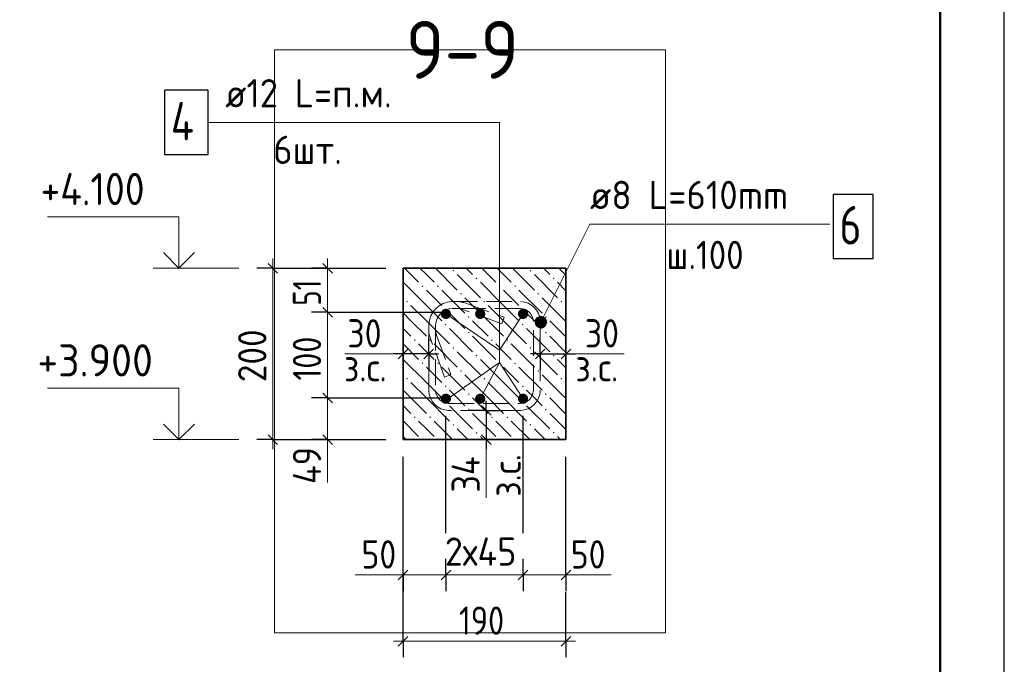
# Model space of a CAD drawing. Header units: millimetres. Extents: x 0 to 50400, y 0 to 35640.
# Tile 27 of 34: x 41210 to 50400, y 16187 to 22205. Entities that reach past the tile are written whole.
import ezdxf

# ---------------------------------------------------------------- set-up
doc = ezdxf.new("R2010")
doc.units = ezdxf.units.MM
doc.linetypes.add('______2', pattern=[324, 240, -84])
for name, color, linetype, lineweight in [('Standard', 7, 'Continuous', 25), ('ЖБ Перекрытие верхний уровень', 7, 'Continuous', 35), ('Размерная линия_ общее', 7, 'Continuous', 13), ('Тени', 7, 'Continuous', 13)]:
    doc.layers.add(name, color=color, linetype=linetype, lineweight=lineweight)
doc.layers.add('Поперечное армирование AW фон', color=7, linetype='______2', lineweight=13, true_color=0xa0a0a0)
doc.styles.add('ISOCPEUR', font='txt')

msp = doc.modelspace()

# ---------------------------------------------------------------- hatches: boundary and pattern name
at = {"layer": 'Standard', "linetype": 'Continuous', "lineweight": 13, "transparency": 33554687}
for points in [[(46123.2, 19358.2), (46026.6, 19406.5), (46021.3, 19379)], [(46128.5, 19385.7), (46045.5, 19427.3), (46026.6, 19406.5)], [(46128.5, 19385.7), (46026.6, 19406.5), (46123.2, 19358.2)], [(46119.8, 19411.8), (46071.6, 19435.9), (46045.5, 19427.3)], [(46119.8, 19411.8), (46045.5, 19427.3), (46128.5, 19385.7)], [(46071.6, 19435.9), (46119.8, 19411.8), (46099.1, 19430.6)], [(46123.2, 19358.2), (46021.3, 19379), (46104.4, 19337.4)], [(46104.4, 19337.4), (46021.3, 19379), (46030, 19352.9)], [(46104.4, 19337.4), (46030, 19352.9), (46078.3, 19328.7)], [(46078.3, 19328.7), (46030, 19352.9), (46050.7, 19334)]]:
    msp.add_hatch(color=7, dxfattribs=at).paths.add_polyline_path(points)
at = {"layer": 'ЖБ Перекрытие верхний уровень', "linetype": 'Continuous', "lineweight": 18, "transparency": 33554687}
for points in [[(45249.7, 19861.4), (45257.5, 19869.2), (45265.3, 19861.4), (45257.5, 19853.6)], [(45969.7, 19861.4), (45977.5, 19869.2), (45985.3, 19861.4), (45977.5, 19853.6)], [(45465.7, 19789.4), (45473.5, 19797.2), (45481.3, 19789.4), (45473.5, 19781.6)], [(46185.7, 19789.4), (46193.5, 19797.2), (46201.3, 19789.4), (46193.5, 19781.6)], [(44961.7, 19717.4), (44969.5, 19725.2), (44977.3, 19717.4), (44969.5, 19709.6)], [(45105.7, 19717.4), (45113.5, 19725.2), (45121.3, 19717.4), (45113.5, 19709.6)], [(45681.7, 19717.4), (45689.5, 19725.2), (45697.3, 19717.4), (45689.5, 19709.6)], [(45825.7, 19717.4), (45833.5, 19725.2), (45841.3, 19717.4), (45833.5, 19709.6)], [(44817.7, 19573.4), (44825.5, 19581.2), (44833.3, 19573.4), (44825.5, 19565.6)], [(45321.7, 19645.4), (45329.5, 19653.2), (45337.3, 19645.4), (45329.5, 19637.6)], [(45537.7, 19573.4), (45545.5, 19581.2), (45553.3, 19573.4), (45545.5, 19565.6)], [(46041.7, 19645.4), (46049.5, 19653.2), (46057.3, 19645.4), (46049.5, 19637.6)], [(46257.7, 19573.4), (46265.5, 19581.2), (46273.3, 19573.4), (46265.5, 19565.6)], [(45177.7, 19501.4), (45185.5, 19509.2), (45193.3, 19501.4), (45185.5, 19493.6)], [(45897.7, 19501.4), (45905.5, 19509.2), (45913.3, 19501.4), (45905.5, 19493.6)], [(45393.7, 19429.4), (45401.5, 19437.2), (45409.3, 19429.4), (45401.5, 19421.6)], [(46113.7, 19429.4), (46121.5, 19437.2), (46129.3, 19429.4), (46121.5, 19421.6)], [(45177.7, 19357.4), (45185.5, 19365.2), (45193.3, 19357.4), (45185.5, 19349.6)], [(45897.7, 19357.4), (45905.5, 19365.2), (45913.3, 19357.4), (45905.5, 19349.6)], [(44889.7, 19213.4), (44897.5, 19221.2), (44905.3, 19213.4), (44897.5, 19205.6)], [(45033.7, 19213.4), (45041.5, 19221.2), (45049.3, 19213.4), (45041.5, 19205.6)], [(45393.7, 19285.4), (45401.5, 19293.2), (45409.3, 19285.4), (45401.5, 19277.6)], [(45609.7, 19213.4), (45617.5, 19221.2), (45625.3, 19213.4), (45617.5, 19205.6)], [(45753.7, 19213.4), (45761.5, 19221.2), (45769.3, 19213.4), (45761.5, 19205.6)], [(46113.7, 19285.4), (46121.5, 19293.2), (46129.3, 19285.4), (46121.5, 19277.6)], [(45249.7, 19141.4), (45257.5, 19149.2), (45265.3, 19141.4), (45257.5, 19133.6)], [(45969.7, 19141.4), (45977.5, 19149.2), (45985.3, 19141.4), (45977.5, 19133.6)], [(45465.7, 19069.4), (45473.5, 19077.2), (45481.3, 19069.4), (45473.5, 19061.6)], [(46185.7, 19069.4), (46193.5, 19077.2), (46201.3, 19069.4), (46193.5, 19061.6)], [(44961.7, 18997.4), (44969.5, 19005.2), (44977.3, 18997.4), (44969.5, 18989.6)], [(45105.7, 18997.4), (45113.5, 19005.2), (45121.3, 18997.4), (45113.5, 18989.6)], [(45321.7, 18925.4), (45329.5, 18933.2), (45337.3, 18925.4), (45329.5, 18917.6)], [(45681.7, 18997.4), (45689.5, 19005.2), (45697.3, 18997.4), (45689.5, 18989.6)], [(45825.7, 18997.4), (45833.5, 19005.2), (45841.3, 18997.4), (45833.5, 18989.6)], [(46041.7, 18925.4), (46049.5, 18933.2), (46057.3, 18925.4), (46049.5, 18917.6)], [(44817.7, 18853.4), (44825.5, 18861.2), (44833.3, 18853.4), (44825.5, 18845.6)], [(45537.7, 18853.4), (45545.5, 18861.2), (45553.3, 18853.4), (45545.5, 18845.6)], [(46257.7, 18853.4), (46265.5, 18861.2), (46273.3, 18853.4), (46265.5, 18845.6)], [(45177.7, 18781.4), (45185.5, 18789.2), (45193.3, 18781.4), (45185.5, 18773.6)], [(45897.7, 18781.4), (45905.5, 18789.2), (45913.3, 18781.4), (45905.5, 18773.6)], [(45393.7, 18709.4), (45401.5, 18717.2), (45409.3, 18709.4), (45401.5, 18701.6)], [(46113.7, 18709.4), (46121.5, 18717.2), (46129.3, 18709.4), (46121.5, 18701.6)], [(45177.7, 18637.4), (45185.5, 18645.2), (45193.3, 18637.4), (45185.5, 18629.6)], [(45393.7, 18565.4), (45401.5, 18573.2), (45409.3, 18565.4), (45401.5, 18557.6)], [(45897.7, 18637.4), (45905.5, 18645.2), (45913.3, 18637.4), (45905.5, 18629.6)], [(46113.7, 18565.4), (46121.5, 18573.2), (46129.3, 18565.4), (46121.5, 18557.6)], [(44889.7, 18493.4), (44897.5, 18501.2), (44905.3, 18493.4), (44897.5, 18485.6)], [(45033.7, 18493.4), (45041.5, 18501.2), (45049.3, 18493.4), (45041.5, 18485.6)], [(45609.7, 18493.4), (45617.5, 18501.2), (45625.3, 18493.4), (45617.5, 18485.6)], [(45753.7, 18493.4), (45761.5, 18501.2), (45769.3, 18493.4), (45761.5, 18485.6)], [(45249.7, 18421.4), (45257.5, 18429.2), (45265.3, 18421.4), (45257.5, 18413.6)], [(45969.7, 18421.4), (45977.5, 18429.2), (45985.3, 18421.4), (45977.5, 18413.6)], [(45465.7, 18349.4), (45473.5, 18357.2), (45481.3, 18349.4), (45473.5, 18341.6)], [(46185.7, 18349.4), (46193.5, 18357.2), (46201.3, 18349.4), (46193.5, 18341.6)], [(44969.1, 18284.8), (44969.5, 18285.2), (44969.8, 18284.8)], [(45113.1, 18284.8), (45113.5, 18285.2), (45113.8, 18284.8)], [(45689.1, 18284.8), (45689.5, 18285.2), (45689.8, 18284.8)], [(45833.1, 18284.8), (45833.5, 18285.2), (45833.8, 18284.8)]]:
    msp.add_hatch(color=7, dxfattribs=at).paths.add_polyline_path(points, flags=16)
at = {"layer": 'Тени', "linetype": 'Continuous', "lineweight": 13, "transparency": 33554687}
for points in [[(45236.1, 19458.3), (45232.4, 19476.7), (45222, 19492.2), (45206.4, 19502.7), (45188.1, 19506.3), (45169.7, 19502.7), (45154.1, 19492.2), (45143.7, 19476.7), (45140.1, 19458.3), (45143.7, 19439.9), (45154.1, 19424.4), (45169.7, 19414), (45188.1, 19410.3), (45206.4, 19414), (45222, 19424.4), (45232.4, 19439.9)], [(45556.1, 19458.3), (45552.4, 19476.7), (45542, 19492.2), (45526.4, 19502.7), (45508.1, 19506.3), (45489.7, 19502.7), (45474.1, 19492.2), (45463.7, 19476.7), (45460.1, 19458.3), (45463.7, 19439.9), (45474.1, 19424.4), (45489.7, 19414), (45508.1, 19410.3), (45526.4, 19414), (45542, 19424.4), (45552.4, 19439.9)], [(45956.1, 19458.3), (45952.4, 19476.7), (45942, 19492.2), (45926.4, 19502.7), (45908.1, 19506.3), (45889.7, 19502.7), (45874.1, 19492.2), (45863.7, 19476.7), (45860.1, 19458.3), (45863.7, 19439.9), (45874.1, 19424.4), (45889.7, 19414), (45908.1, 19410.3), (45926.4, 19414), (45942, 19424.4), (45952.4, 19439.9)], [(45236.1, 18666.3), (45232.4, 18684.7), (45222, 18700.3), (45206.4, 18710.7), (45188.1, 18714.3), (45169.7, 18710.7), (45154.1, 18700.3), (45143.7, 18684.7), (45140.1, 18666.3), (45143.7, 18647.9), (45154.1, 18632.4), (45169.7, 18622), (45188.1, 18618.3), (45206.4, 18622), (45222, 18632.4), (45232.4, 18647.9)], [(45556.1, 18666.3), (45552.4, 18684.7), (45542, 18700.3), (45526.4, 18710.7), (45508.1, 18714.3), (45489.7, 18710.7), (45474.1, 18700.3), (45463.7, 18684.7), (45460.1, 18666.3), (45463.7, 18647.9), (45474.1, 18632.4), (45489.7, 18622), (45508.1, 18618.3), (45526.4, 18622), (45542, 18632.4), (45552.4, 18647.9)], [(45956.1, 18666.3), (45952.4, 18684.7), (45942, 18700.3), (45926.4, 18710.7), (45908.1, 18714.3), (45889.7, 18710.7), (45874.1, 18700.3), (45863.7, 18684.7), (45860.1, 18666.3), (45863.7, 18647.9), (45874.1, 18632.4), (45889.7, 18622), (45908.1, 18618.3), (45926.4, 18622), (45942, 18632.4), (45952.4, 18647.9)]]:
    msp.add_hatch(color=7, dxfattribs=at).paths.add_polyline_path(points)

# ---------------------------------------------------------------- linework, layer by layer
at = {"layer": 'Standard', "color": 7, "linetype": 'Continuous', "lineweight": 13, "transparency": 33554687}
for p, q in [((42456.6, 19884.8), (43256.6, 19884.8)), ((45188.1, 19458.3), (45688.1, 19118.9)), ((45908.1, 19458.3), (45688.1, 19118.9)), ((46026.6, 19406.5), (46026.6, 19406.5)), ((46099.1, 19430.6), (46099.1, 19430.6)), ((46050.7, 19334), (46050.7, 19334)), ((46123.2, 19358.2), (46123.2, 19358.2)), ((44788.1, 19084.8), (44244.1, 19084.8)), ((46308.1, 19084.8), (46852.1, 19084.8)), ((45908.1, 18666.3), (45688.1, 19005.7)), ((42456.6, 18284.8), (43256.6, 18284.8)), ((44083.2, 18284.8), (44083.2, 17884.8)), ((45565, 17740.8), (45565, 18284.8)), ((44788.1, 17021.2), (44340.1, 17021.2)), ((46308.1, 17021.2), (46732.1, 17021.2))]:
    msp.add_line(p, q, dxfattribs=at)
at = {"layer": 'Standard', "color": 7, "linetype": 'Continuous', "lineweight": 25, "transparency": 33554687}
msp.add_lwpolyline([(0, 0), (50400, 0), (50400, 35640), (0, 35640), (0, 0)], close=True, dxfattribs=at)
at = {"layer": 'Standard', "color": 7, "linetype": 'Continuous', "lineweight": 50, "transparency": 33554687}
msp.add_lwpolyline([(2400, 35040), (49800, 35040), (49800, 600), (2400, 600), (2400, 35040)], close=True, dxfattribs=at)
at = {"layer": 'Standard', "color": 254, "linetype": 'Continuous', "lineweight": 13, "true_color": 0xc4c4ff, "transparency": 33554687}
msp.add_lwpolyline([(43589, 16479.3), (47239.2, 16479.3), (47239.2, 21925.1), (43589, 21925.1), (43589, 16479.3)], dxfattribs=at)
at = {"layer": 'Standard', "color": 7, "linetype": 'Continuous', "lineweight": 13, "transparency": 33554687}
for points in [[(45508.1, 18666.3), (45688.1, 19005.7), (45688.1, 21245.7), (42968.1, 21245.7)], [(45204.7, 18666.3), (45688.1, 19005.7), (45688.1, 21245.7), (42968.1, 21245.7)], [(42696.6, 19884.8), (42696.6, 20364.8), (41468.6, 20364.8)], [(48772.2, 20296.1), (46532.2, 20296.1), (46074.9, 19382.3)], [(42696.6, 18284.8), (42696.6, 18764.8), (41468.6, 18764.8)]]:
    msp.add_lwpolyline(points, dxfattribs=at)
at = {"layer": 'Standard', "color": 7, "linetype": 'Continuous', "lineweight": 35, "transparency": 33554687}
for points in [[(42841.8, 20030.1), (42696.6, 19884.8), (42551.3, 20030.1)], [(42841.8, 18430.1), (42696.6, 18284.8), (42551.3, 18430.1)]]:
    msp.add_lwpolyline(points, dxfattribs=at)
at = {"layer": 'Standard', "color": 7, "linetype": 'Continuous', "lineweight": 13, "transparency": 33554687}
msp.add_circle((46074.9, 19382.3), 54, dxfattribs=at)
at = {"layer": 'ЖБ Перекрытие верхний уровень', "color": 7, "linetype": 'Continuous', "lineweight": 35, "transparency": 33554687}
for p, q in [((44788.1, 19884.8), (44788.1, 18284.8)), ((46308.1, 19884.8), (44788.1, 19884.8)), ((46308.1, 18284.8), (46308.1, 19884.8)), ((44788.1, 18284.8), (46308.1, 18284.8))]:
    msp.add_line(p, q, dxfattribs=at)
at = {"layer": 'ЖБ Перекрытие верхний уровень', "color": 9, "linetype": 'Continuous', "lineweight": 18, "true_color": 0xc7c7c7, "transparency": 33554687}
for p, q in [((44802, 19884.8), (44933.5, 19753.4)), ((45005.5, 19825.4), (44946, 19884.8)), ((45090, 19884.8), (45293.5, 19681.4)), ((45378, 19884.8), (45437.5, 19825.4)), ((45522, 19884.8), (45653.5, 19753.4)), ((45725.5, 19825.4), (45666, 19884.8)), ((45810, 19884.8), (46013.5, 19681.4)), ((46098, 19884.8), (46157.5, 19825.4)), ((46242, 19884.8), (46308.1, 19818.8)), ((45077.5, 19753.4), (45005.5, 19825.4)), ((45293.5, 19825.4), (45509.5, 19609.4)), ((45797.5, 19753.4), (45725.5, 19825.4)), ((46013.5, 19825.4), (46229.5, 19609.4)), ((45005.5, 19537.4), (44789.5, 19753.4)), ((45005.5, 19681.4), (45149.5, 19537.4)), ((45149.5, 19681.4), (45365.5, 19465.4)), ((45725.5, 19537.4), (45509.5, 19753.4)), ((45725.5, 19681.4), (45869.5, 19537.4)), ((45869.5, 19681.4), (46085.5, 19465.4)), ((46308.1, 19674.8), (46229.5, 19753.4)), ((44788.1, 19610.8), (44789.5, 19609.4)), ((45581.5, 19393.4), (45365.5, 19609.4)), ((46301.5, 19393.4), (46085.5, 19609.4)), ((44861.5, 19537.4), (45005.5, 19393.4)), ((45005.5, 19537.4), (45149.5, 19393.4)), ((45581.5, 19537.4), (45725.5, 19393.4)), ((45725.5, 19537.4), (45869.5, 19393.4)), ((46301.5, 19537.4), (46308.1, 19530.8)), ((44861.5, 19393.4), (44788.1, 19466.8)), ((44861.5, 19393.4), (45005.5, 19249.4)), ((45005.5, 19393.4), (45221.5, 19177.4)), ((45293.5, 19393.4), (45221.5, 19465.4)), ((45365.5, 19321.4), (45293.5, 19393.4)), ((45437.5, 19393.4), (45581.5, 19249.4)), ((45581.5, 19393.4), (45725.5, 19249.4)), ((45725.5, 19393.4), (45941.5, 19177.4)), ((46013.5, 19393.4), (45941.5, 19465.4)), ((46085.5, 19321.4), (46013.5, 19393.4)), ((46157.5, 19393.4), (46301.5, 19249.4)), ((46301.5, 19393.4), (46308.1, 19386.8)), ((44788.1, 19322.8), (44861.5, 19249.4)), ((45221.5, 19321.4), (45437.5, 19105.4)), ((45941.5, 19321.4), (46157.5, 19105.4)), ((45437.5, 19249.4), (45653.5, 19033.4)), ((46157.5, 19249.4), (46308.1, 19098.8)), ((44788.1, 19178.8), (44933.5, 19033.4)), ((45005.5, 19105.4), (44933.5, 19177.4)), ((45077.5, 19177.4), (45293.5, 18961.4)), ((45725.5, 19105.4), (45653.5, 19177.4)), ((45797.5, 19177.4), (46013.5, 18961.4)), ((45005.5, 18817.4), (44789.5, 19033.4)), ((45077.5, 19033.4), (45005.5, 19105.4)), ((45293.5, 19105.4), (45509.5, 18889.4)), ((45725.5, 18817.4), (45509.5, 19033.4)), ((45797.5, 19033.4), (45725.5, 19105.4)), ((46013.5, 19105.4), (46229.5, 18889.4)), ((46308.1, 18954.8), (46229.5, 19033.4)), ((45005.5, 18961.4), (45149.5, 18817.4)), ((45149.5, 18961.4), (45365.5, 18745.4)), ((45725.5, 18961.4), (45869.5, 18817.4)), ((45869.5, 18961.4), (46085.5, 18745.4)), ((44788.1, 18890.8), (44789.5, 18889.4)), ((45581.5, 18673.4), (45365.5, 18889.4)), ((46301.5, 18673.4), (46085.5, 18889.4)), ((44861.5, 18817.4), (45005.5, 18673.4)), ((45005.5, 18817.4), (45149.5, 18673.4)), ((45581.5, 18817.4), (45725.5, 18673.4)), ((45725.5, 18817.4), (45869.5, 18673.4)), ((46301.5, 18817.4), (46308.1, 18810.8)), ((44861.5, 18673.4), (44788.1, 18746.8)), ((44861.5, 18673.4), (45005.5, 18529.4)), ((45005.5, 18673.4), (45221.5, 18457.4)), ((45293.5, 18673.4), (45221.5, 18745.4)), ((45365.5, 18601.4), (45293.5, 18673.4)), ((45437.5, 18673.4), (45581.5, 18529.4)), ((45581.5, 18673.4), (45725.5, 18529.4)), ((45725.5, 18673.4), (45941.5, 18457.4)), ((46013.5, 18673.4), (45941.5, 18745.4)), ((46085.5, 18601.4), (46013.5, 18673.4)), ((46157.5, 18673.4), (46301.5, 18529.4)), ((46301.5, 18673.4), (46308.1, 18666.8)), ((44788.1, 18602.8), (44861.5, 18529.4)), ((45221.5, 18601.4), (45437.5, 18385.4)), ((45941.5, 18601.4), (46157.5, 18385.4)), ((45437.5, 18529.4), (45653.5, 18313.4)), ((46157.5, 18529.4), (46308.1, 18378.8)), ((44788.1, 18458.8), (44933.5, 18313.4)), ((45005.5, 18385.4), (44933.5, 18457.4)), ((45077.5, 18313.4), (45005.5, 18385.4)), ((45077.5, 18457.4), (45250, 18284.8)), ((45293.5, 18385.4), (45394, 18284.8)), ((45725.5, 18385.4), (45653.5, 18457.4)), ((45797.5, 18313.4), (45725.5, 18385.4)), ((45797.5, 18457.4), (45970, 18284.8)), ((46013.5, 18385.4), (46114, 18284.8)), ((44818, 18284.8), (44789.5, 18313.4)), ((45538, 18284.8), (45509.5, 18313.4)), ((46258, 18284.8), (46229.5, 18313.4))]:
    msp.add_line(p, q, dxfattribs=at)
at = {"layer": 'Поперечное армирование AW фон', "color": 7, "linetype": 'Continuous', "lineweight": 25, "transparency": 33554687}
msp.add_lwpolyline([(48802.6, 19974.2), (49174.6, 19974.2), (49174.6, 20574.2), (48802.6, 20574.2), (48802.6, 19974.2)], dxfattribs=at)
at = {"layer": 'Поперечное армирование AW фон', "color": 253, "linetype": '______2', "lineweight": 13, "true_color": 0xa0a0a0, "transparency": 33554687}
msp.add_lwpolyline([(45174.8, 18869.2), (45040.8, 19237.6), (45037.9, 19246.2), (45035.4, 19255.1), (45033.2, 19264.1), (45031.5, 19273.1), (45030, 19282.2), (45029, 19291.4), (45028.3, 19300.6), (45028.1, 19309.6), (45028.1, 19360.2), (45033.5, 19399.3), (45046.9, 19439.9), (45067.8, 19477.3), (45093.6, 19508.1), (45124.4, 19533.9), (45161.8, 19554.8), (45202.4, 19568.2), (45241.5, 19573.7), (45888.3, 19573.7), (45921.1, 19569.1), (45955.3, 19557.8), (45986.9, 19540.1), (46012.8, 19518.4), (46034.6, 19492.5), (46052.2, 19460.9), (46063.5, 19426.7), (46068.1, 19393.9), (46068.1, 18737.4), (46063.5, 18704.6), (46052.2, 18670.4), (46034.6, 18638.8), (46012.8, 18612.9), (45986.9, 18591.2), (45955.3, 18573.5), (45921.1, 18562.2), (45888.3, 18557.6), (45207.8, 18557.6), (45175, 18562.2), (45140.8, 18573.5), (45109.2, 18591.2), (45083.3, 18612.9), (45061.6, 18638.8), (45043.9, 18670.4), (45032.6, 18704.6), (45028.1, 18737.4), (45028.1, 19360.2), (45033.5, 19399.3), (45046.9, 19439.9), (45067.8, 19477.3), (45093.6, 19508.1), (45124.4, 19533.9), (45161.8, 19554.8), (45202.4, 19568.2), (45241.5, 19573.7), (45292.1, 19573.7), (45301.1, 19573.4), (45310.3, 19572.7), (45319.5, 19571.7), (45328.6, 19570.3), (45337.6, 19568.5), (45346.6, 19566.3), (45355.5, 19563.8), (45364.1, 19561), (45732.5, 19426.9), (45710.6, 19366.7), (45343.1, 19500.5), (45336.7, 19502.6), (45330.4, 19504.4), (45323.9, 19505.9), (45317.5, 19507.2), (45311, 19508.2), (45304.4, 19509), (45297.8, 19509.4), (45291.1, 19509.7), (45245.9, 19509.7), (45217, 19505.6), (45187.7, 19496), (45160.8, 19480.9), (45139, 19462.7), (45120.8, 19440.9), (45105.7, 19414), (45096.1, 19384.7), (45092.1, 19355.8), (45092.1, 18741.8), (45095.2, 18719.1), (45102.8, 18696.3), (45114.5, 18675.3), (45128.7, 18658.3), (45145.7, 18644.1), (45166.7, 18632.4), (45189.6, 18624.8), (45212.2, 18621.7), (45883.9, 18621.7), (45906.6, 18624.8), (45929.5, 18632.4), (45950.4, 18644.1), (45967.4, 18658.3), (45981.6, 18675.3), (45993.4, 18696.3), (46000.9, 18719.1), (46004.1, 18741.8), (46004.1, 19389.5), (46000.9, 19412.2), (45993.4, 19435), (45981.6, 19456), (45967.4, 19473), (45950.4, 19487.2), (45929.5, 19499), (45906.6, 19506.5), (45883.9, 19509.7), (45245.9, 19509.7), (45217, 19505.6), (45187.7, 19496), (45160.8, 19480.9), (45139, 19462.7), (45120.8, 19440.9), (45105.7, 19414), (45096.1, 19384.7), (45092.1, 19355.8), (45092.1, 19310.7), (45092.3, 19303.9), (45092.7, 19297.3), (45093.5, 19290.7), (45094.5, 19284.2), (45095.8, 19277.8), (45097.3, 19271.3), (45099.1, 19265), (45101.2, 19258.6), (45235, 18891.1), (45174.8, 18869.2)], dxfattribs=at)
at = {"layer": 'Размерная линия_ общее', "color": 7, "linetype": 'Continuous', "lineweight": 13, "transparency": 33554687}
for p, q in [((43572.7, 19884.8), (43572.7, 19974.8)), ((44083.2, 19884.8), (44083.2, 19974.8)), ((44083.2, 19474.3), (44083.2, 19884.8)), ((44083.2, 18674.3), (44083.2, 19474.3)), ((44083.2, 18284.8), (44083.2, 18674.3)), ((43572.7, 18284.8), (43572.7, 18194.8)), ((44083.2, 18284.8), (44083.2, 18194.8)), ((44788.1, 17021.2), (44698.1, 17021.2)), ((44788.1, 17021.2), (45188.1, 17021.2)), ((45188.1, 17021.2), (45908.1, 17021.2)), ((45908.1, 17021.2), (46308.1, 17021.2)), ((46308.1, 17021.2), (46398.1, 17021.2)), ((44788.1, 16402.7), (44698.1, 16402.7)), ((44788.1, 16402.7), (46308.1, 16402.7)), ((46308.1, 16402.7), (46398.1, 16402.7))]:
    msp.add_line(p, q, dxfattribs=at)
at = {"layer": 'Размерная линия_ общее', "color": 253, "linetype": 'Continuous', "lineweight": -3, "true_color": 0xa0a0a0, "transparency": 33554687}
for p, q in [((43572.7, 19884.8), (43422.7, 19884.8)), ((43572.7, 19884.8), (43722.7, 19884.8)), ((44083.2, 19884.8), (43933.2, 19884.8)), ((44083.2, 19884.8), (44233.2, 19884.8)), ((44083.2, 19884.8), (44628.1, 19884.8)), ((44083.2, 19474.3), (43933.2, 19474.3)), ((44083.2, 19474.3), (44233.2, 19474.3)), ((44788.1, 19084.8), (44788.1, 19234.8)), ((45028.3, 19084.8), (45028.3, 19234.8)), ((46067.8, 19084.8), (46067.8, 19234.8)), ((46308.1, 19084.8), (46308.1, 19234.8)), ((44788.1, 19084.8), (44788.1, 18934.8)), ((45028.3, 19084.8), (45028.3, 18934.8)), ((46067.8, 19084.8), (46067.8, 18934.8)), ((46308.1, 19084.8), (46308.1, 18934.8)), ((44083.2, 18674.3), (43933.2, 18674.3)), ((44083.2, 18674.3), (44233.2, 18674.3)), ((45188.1, 17410.8), (45188.1, 18506.3)), ((45565, 18556.8), (45415, 18556.8)), ((45565, 18556.8), (45715, 18556.8)), ((45908.1, 17410.8), (45908.1, 18506.3)), ((43572.7, 18284.8), (43422.7, 18284.8)), ((43572.7, 18284.8), (43722.7, 18284.8)), ((43572.7, 18284.8), (44628.1, 18284.8)), ((44083.2, 18284.8), (43933.2, 18284.8)), ((44083.2, 18284.8), (44233.2, 18284.8)), ((45565, 18284.8), (45415, 18284.8)), ((45565, 18284.8), (45715, 18284.8)), ((44788.1, 16402.7), (44788.1, 17181.2)), ((44788.1, 17021.2), (44788.1, 17171.2)), ((45188.1, 17021.2), (45188.1, 17171.2)), ((45908.1, 17021.2), (45908.1, 17171.2)), ((46308.1, 17021.2), (46308.1, 17171.2)), ((44788.1, 17021.2), (44788.1, 16871.2)), ((45188.1, 17021.2), (45188.1, 16871.2)), ((45908.1, 17021.2), (45908.1, 16871.2)), ((46308.1, 17021.2), (46308.1, 16871.2)), ((46308.1, 16402.7), (46308.1, 16861.2)), ((44788.1, 16402.7), (44788.1, 16552.7)), ((46308.1, 16402.7), (46308.1, 16552.7)), ((44788.1, 16402.7), (44788.1, 16252.7)), ((46308.1, 16402.7), (46308.1, 16252.7))]:
    msp.add_line(p, q, dxfattribs=at)
at = {"layer": 'Размерная линия_ общее', "color": 7, "linetype": 'Continuous', "lineweight": 25, "transparency": 33554687}
for p, q in [((43617.7, 19839.8), (43527.7, 19929.8)), ((44128.2, 19839.8), (44038.2, 19929.8)), ((44128.2, 19429.3), (44038.2, 19519.3)), ((44833.1, 19129.8), (44743.1, 19039.8)), ((45073.3, 19129.8), (44983.3, 19039.8)), ((46022.8, 19039.8), (46112.8, 19129.8)), ((46263.1, 19039.8), (46353.1, 19129.8)), ((44128.2, 18629.3), (44038.2, 18719.3)), ((45520, 18601.8), (45610, 18511.8)), ((43617.7, 18239.8), (43527.7, 18329.8)), ((44128.2, 18239.8), (44038.2, 18329.8)), ((45520, 18329.8), (45610, 18239.8)), ((44743.1, 16976.2), (44833.1, 17066.2)), ((45143.1, 16976.2), (45233.1, 17066.2)), ((45863.1, 16976.2), (45953.1, 17066.2)), ((46263.1, 16976.2), (46353.1, 17066.2)), ((44743.1, 16357.7), (44833.1, 16447.7)), ((46263.1, 16357.7), (46353.1, 16447.7))]:
    msp.add_line(p, q, dxfattribs=at)
at = {"layer": 'Размерная линия_ общее', "color": 7, "linetype": 'Continuous', "lineweight": -3, "transparency": 33554687}
for p, q in [((44788.1, 19084.8), (44698.1, 19084.8)), ((45028.3, 19084.8), (44788.1, 19084.8)), ((45028.3, 19084.8), (45118.3, 19084.8)), ((46067.8, 19084.8), (45977.8, 19084.8)), ((46067.8, 19084.8), (46308.1, 19084.8)), ((46308.1, 19084.8), (46398.1, 19084.8)), ((45565, 18556.8), (45565, 18646.8)), ((45565, 18556.8), (45565, 18284.8)), ((45565, 18284.8), (45565, 18194.8))]:
    msp.add_line(p, q, dxfattribs=at)
at = {"layer": 'Размерная линия_ общее', "color": 253, "linetype": 'Continuous', "lineweight": -3, "true_color": 0xa0a0a0, "transparency": 33554687}
for points in [[(43572.7, 19884.8), (44000.6, 19884.8), (44000.6, 19884.8), (44628.1, 19884.8)], [(44083.2, 19474.3), (44647.7, 19474.3), (44647.7, 19474.3), (45163.6, 19474.3)], [(44083.2, 18674.3), (44363, 18674.3), (44363, 18674.3), (45163.6, 18674.3)], [(44083.2, 18284.8), (44224.4, 18284.8), (44224.4, 18284.8), (44628.1, 18284.8)], [(44788.1, 17021.2), (44788.1, 17041.6), (44788.1, 17041.6), (44788.1, 17055.9), (44788.1, 17055.9), (44788.1, 18124.8)], [(46308.1, 17021.2), (46308.1, 17041.6), (46308.1, 17041.6), (46308.1, 18124.8)], [(45188.1, 17021.2), (45188.1, 17041.6), (45188.1, 17041.6), (45188.1, 17067.6)], [(45908.1, 17021.2), (45908.1, 17041.6), (45908.1, 17041.6), (45908.1, 17067.6)]]:
    msp.add_lwpolyline(points, dxfattribs=at)
at = {"layer": 'Размерная линия_ общее', "color": 7, "linetype": 'Continuous', "lineweight": 13, "transparency": 33554687}
msp.add_lwpolyline([(43572.7, 18284.8), (43572.7, 18804.2), (43572.7, 18804.2), (43572.7, 19884.8)], dxfattribs=at)
at = {"layer": 'Тени', "color": 7, "linetype": 'Continuous', "lineweight": 25, "transparency": 33554687}
msp.add_lwpolyline([(42560.1, 20945.7), (42968.1, 20945.7), (42968.1, 21545.7), (42560.1, 21545.7), (42560.1, 20945.7)], dxfattribs=at)

# ---------------------------------------------------------------- texts
at = {"layer": 'Standard', "color": 7, "linetype": 'Continuous', "lineweight": 50, "transparency": 33554687, "insert": (44813.1, 21653.9), "char_height": 540, "width": 1379.427, "attachment_point": 7, "style": 'ISOCPEUR'}
msp.add_mtext('\\W0.91;9-9', dxfattribs=at)
at = {"layer": 'Standard', "color": 7, "linetype": 'Continuous', "lineweight": 25, "transparency": 33554687, "char_height": 300, "attachment_point": 7, "style": 'ISOCPEUR'}
for s, insert, width in [('\\W0.90;+4.100', (41404.6, 20474.8), 1244.544), ('\\W0.95;+3.900', (41374.6, 18874.8), 1281.437)]:
    msp.add_mtext(s, dxfattribs=dict(at, insert=insert, width=width))
at = {"layer": 'Поперечное армирование AW фон', "color": 7, "linetype": 'Continuous', "lineweight": 13, "transparency": 33554687, "attachment_point": 7, "style": 'ISOCPEUR'}
for s, insert, char_height, width in [('\\W0.95;ø8 L=610mm ', (46532.2, 20437), 264, 2210.408), ('\\W0.78;6', (48862.5, 20106.2), 360, 391.711)]:
    msp.add_mtext(s, dxfattribs=dict(at, insert=insert, char_height=char_height, width=width))
at = {"layer": 'Поперечное армирование AW фон', "color": 7, "linetype": '______2', "lineweight": 13, "transparency": 33554687, "insert": (47246.6, 19877), "char_height": 264, "width": 1095.472, "attachment_point": 7, "style": 'ISOCPEUR'}
msp.add_mtext('\\W0.90;ш.100 ', dxfattribs=at)
at = {"layer": 'Размерная линия_ общее', "color": 7, "linetype": 'Continuous', "lineweight": 25, "transparency": 33554687, "char_height": 264, "attachment_point": 7, "rotation": 90, "style": 'ISOCPEUR'}
for s, insert, width in [('\\W0.75;51', (44023.2, 19534.4), 415.61), ('\\W0.91;200', (43512.7, 18820.8), 674.395), ('\\W0.83;100', (44023.2, 18836.7), 610.295), ('\\W0.88;49', (44023.2, 17870.2), 512.165), ('\\W0.90;з.с.', (45886.3, 17751.4), 607.122), ('\\W0.88;34', (45505, 17790.2), 512.156)]:
    msp.add_mtext(s, dxfattribs=dict(at, insert=insert, width=width))
at = {"layer": 'Размерная линия_ общее', "color": 7, "linetype": 'Continuous', "lineweight": 25, "transparency": 33554687, "char_height": 264, "attachment_point": 7, "style": 'ISOCPEUR'}
for s, insert, width in [('\\W0.87;30', (44268.3, 19144.8), 484.728), ('\\W0.87;30', (46484.6, 19144.8), 484.718), ('\\W0.90;з.с.', (44237, 18828.4), 607.122), ('\\W0.90;з.с.', (46397.1, 18828.4), 607.131), ('\\W0.93;2х45', (45178.5, 17107.2), 888.455), ('\\W0.87;50', (44399.9, 17081.2), 484.718), ('\\W0.87;50', (46353.1, 17081.2), 484.709), ('\\W0.83;190', (45310.5, 16462.7), 610.286)]:
    msp.add_mtext(s, dxfattribs=dict(at, insert=insert, width=width))
at = {"layer": 'Тени', "color": 7, "linetype": 'Continuous', "lineweight": 13, "transparency": 33554687, "attachment_point": 7, "style": 'ISOCPEUR'}
for s, insert, char_height, width in [('\\W0.94;ø12 L=п.м. ', (43128.1, 21386.5), 264, 1918.984), ('\\W0.80;4', (42620.1, 21077.7), 360, 431.807), ('\\W0.94;6шт. ', (43576.9, 20858.5), 264, 1021.93)]:
    msp.add_mtext(s, dxfattribs=dict(at, insert=insert, char_height=char_height, width=width))

doc.saveas('drawing.dxf')
